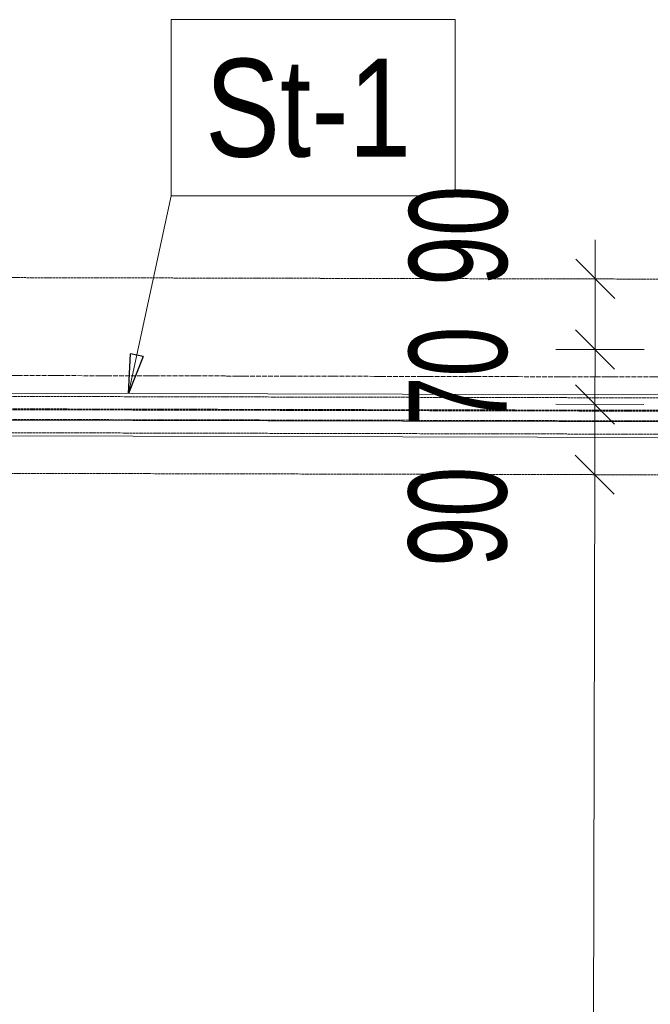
# Model space of a CAD drawing. Header units: millimetres. Extents: x -15129 to 9171, y -18789 to 5877.
# Tile 56 of 256: x -7646 to -6842, y -15576 to -14319. Entities that reach past the tile are written whole.
import ezdxf

# ---------------------------------------------------------------- set-up
doc = ezdxf.new("R2010")
doc.units = ezdxf.units.MM
doc.linetypes.add('ACAD_ISO02W100', pattern=[15, 12, -3])
doc.linetypes.add('ACAD_ISO04W100', pattern=[30, 24, -3, 0, -3])
for name, color, linetype in [('AS_Belki', 145, 'Continuous'), ('AS_DIM_ON', 7, 'Continuous'), ('AS_Sciany betonowe', 252, 'Continuous'), ('AS_Siatki', 72, 'Continuous')]:
    doc.layers.add(name, color=color, linetype=linetype)
doc.styles.add('Arial Narrow', font='ARIALN.TTF', dxfattribs={"height": 5})
doc.styles.add('ROMANS', font='ARIALN.TTF', dxfattribs={"width": 0.8})

msp = doc.modelspace()

# ---------------------------------------------------------------- linework, layer by layer
at = {"color": 7, "lineweight": 13}
msp.add_line((-7507.5, -14796.2), (-7453.3, -14543.8), dxfattribs=at)
at = {"color": 0, "linetype": 'ByBlock', "lineweight": -2}
for p, q in [((-7507.5, -14796.2), (-7505.1, -14745.5)), ((-7488.9, -14749), (-7507.5, -14796.2)), ((-7488.9, -14749), (-7505.1, -14745.5))]:
    msp.add_line(p, q, dxfattribs=at)
at = {"color": 7, "lineweight": 13}
msp.add_lwpolyline([(-7453.3, -14543.8), (-7090.7, -14543.8), (-7090.7, -14318.8), (-7453.3, -14318.8), (-7453.3, -14543.8)], dxfattribs=at)
at = {"layer": 'AS_Belki', "color": 145, "linetype": 'Continuous', "lineweight": 13, "ltscale": 0.25}
for p, q in [((-6295.3, -14798.9), (-8256.2, -14794.5)), ((-6295.3, -14833.5), (-8256.2, -14829.1)), ((-8246.3, -14849.1), (-6305.4, -14853.5))]:
    msp.add_line(p, q, dxfattribs=at)
at = {"layer": 'AS_Belki', "color": 84, "linetype": 'ACAD_ISO02W100', "lineweight": 13, "ltscale": 0.25}
for p, q in [((-6295.3, -14803), (-8256.2, -14798.6)), ((-6295.3, -14818.9), (-8256.2, -14814.5)), ((-6295.3, -14820), (-8256.2, -14815.6)), ((-6295.3, -14832.4), (-8256.2, -14828)), ((-8256.3, -14845), (-6295.4, -14849.4))]:
    msp.add_line(p, q, dxfattribs=at)
at = {"layer": 'AS_DIM_ON', "color": 7, "lineweight": 13}
for p, q in [((-6912.1, -14599.9), (-6912.4, -14740.1)), ((-6849.7, -14650), (-6962.2, -14649.8)), ((-6849.9, -14740.2), (-6962.4, -14740)), ((-6912.4, -14740.1), (-6912.5, -14810.1)), ((-6850, -14810.2), (-6962.5, -14810)), ((-6912.5, -14810.1), (-6912.7, -14899.9)), ((-6850.2, -14900), (-6962.7, -14899.8)), ((-6912.7, -14899.9), (-6916.7, -16660))]:
    msp.add_line(p, q, dxfattribs=at)
at = {"layer": 'AS_DIM_ON', "linetype": 'ByBlock', "lineweight": -2}
for p, q in [((-6887.2, -14674.9), (-6937.1, -14624.8)), ((-6937.3, -14715), (-6887.4, -14765.2)), ((-6887.4, -14765.2), (-6937.3, -14715)), ((-6937.5, -14785), (-6887.6, -14835.2)), ((-6887.6, -14835.2), (-6937.5, -14785)), ((-6937.7, -14874.8), (-6887.8, -14924.9)), ((-6887.8, -14924.9), (-6937.7, -14874.8))]:
    msp.add_line(p, q, dxfattribs=at)
at = {"layer": 'AS_Sciany betonowe', "color": 145, "linetype": 'ACAD_ISO02W100', "lineweight": 13, "ltscale": 0.25}
for p, q in [((37.6, -14665.7), (-9310, -14644.5)), ((-6286.5, -14901.3), (-8265.4, -14896.8))]:
    msp.add_line(p, q, dxfattribs=at)
at = {"layer": 'AS_Siatki', "color": 20, "linetype": 'ACAD_ISO04W100', "lineweight": 13, "ltscale": 0.25}
msp.add_line((-11691.9, -14764.1), (41.5, -14790.7), dxfattribs=at)

# ---------------------------------------------------------------- texts
at = {"color": 7, "lineweight": 13, "style": 'Arial Narrow'}
msp.add_text('St-1', height=125, dxfattribs=at).set_placement((-7409.8, -14493.8))
at = {"layer": 'AS_DIM_ON', "color": 7, "lineweight": 13, "style": 'ROMANS', "width": 0.8}
for s, p in [('90', (-7024.7, -14658.7)), ('70', (-7025.1, -14838.4)), ('90', (-7025.5, -15017.4))]:
    msp.add_text(s, height=125, rotation=89.8704, dxfattribs=at).set_placement(p)

doc.saveas('drawing.dxf')
